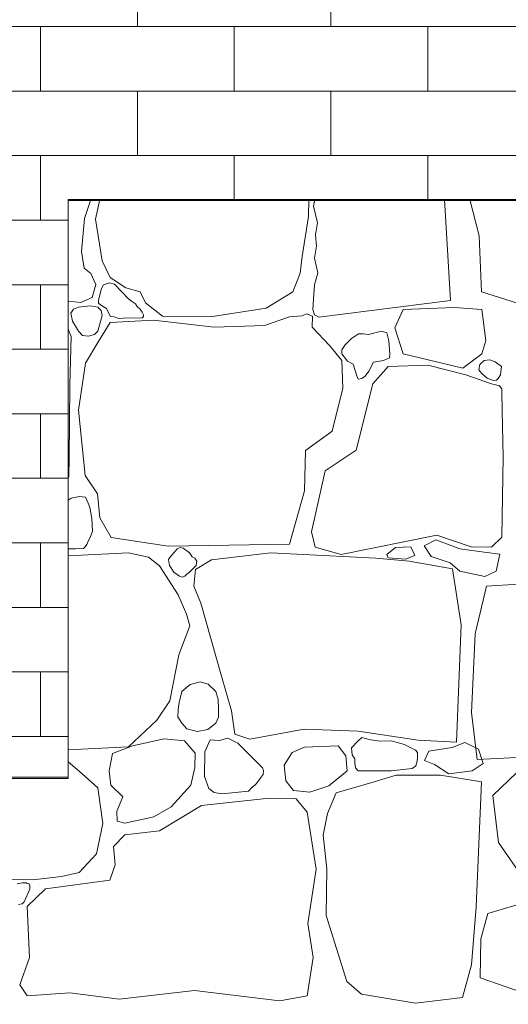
# Model space of a CAD drawing. Header units: millimetres. Extents: x 16408 to 141596, y -21057 to 26364.
# Tile 27 of 115: x 24740 to 25248, y -3564 to -2542. Entities that reach past the tile are written whole.
import ezdxf

# ---------------------------------------------------------------- set-up
doc = ezdxf.new("R2010")
doc.units = ezdxf.units.MM
doc.header["$MEASUREMENT"] = 0
doc.linetypes.add('Wipeout_Contour', pattern=[1000, 0, -1000])
doc.layers.add('0_Nr_pióra__102', color=7, linetype='Continuous', lineweight=5, true_color=0xcccccc)
doc.layers.add('_elementy3d_Nr_pióra__102', color=7, linetype='Continuous', lineweight=5, true_color=0xcccccc)
doc.layers.add('0_Nr_pióra__2', color=8, linetype='Continuous', lineweight=5)
doc.layers.add('_elementy3d_Nr_pióra__2', color=8, linetype='Continuous', lineweight=5)
doc.layers.add('_elementy3d', color=7, linetype='Continuous')

# ---------------------------------------------------------------- blocks, each defined once
blk = doc.blocks.new('*X2')
at = {"layer": '_elementy3d_Nr_pióra__102', "color": 254, "linetype": 'Continuous', "lineweight": 5, "true_color": 0xcccccc}
for p, q in [((24807.7, -2748.7), (24814.2, -2728.7)), ((24823.5, -2728.7), (24819.1, -2749.2)), ((25040.3, -2746.5), (25040.7, -2728.7)), ((25046.8, -2728.7), (25045.6, -2735.7)), ((25187.8, -2833.7), (25181.4, -2728.7)), ((25217.7, -2766.7), (25208, -2728.7)), ((25045.6, -2735.7), (25049.6, -2753.2)), ((24804.7, -2782.7), (24807.7, -2748.7)), ((24819.1, -2749.2), (24826, -2792.6)), ((25033.8, -2787.9), (25040.3, -2746.5)), ((25049.6, -2753.2), (25047.7, -2765.4)), ((25047.7, -2765.4), (25048.8, -2777.2)), ((25220, -2824.8), (25217.7, -2766.7)), ((25048.8, -2777.2), (25046.6, -2789.7)), ((24807.4, -2800), (24804.7, -2782.7)), ((25031.8, -2805.2), (25033.8, -2787.9)), ((25046.6, -2789.7), (25050, -2804.9)), ((24814.4, -2805.5), (24807.4, -2800)), ((24826, -2792.6), (24834.4, -2809.9)), ((24819.6, -2816.9), (24814.4, -2805.5)), ((24834.4, -2809.9), (24850.5, -2820.6)), ((25023.9, -2824.5), (25031.8, -2805.2)), ((25050, -2804.9), (25046.5, -2817.3)), ((24815.6, -2830.5), (24819.6, -2816.9)), ((24825.4, -2821.1), (24822.2, -2833.4)), ((24827.6, -2817.4), (24825.4, -2821.1)), ((24833.6, -2815.2), (24827.6, -2817.4)), ((24838.9, -2816.8), (24833.6, -2815.2)), ((24853.4, -2832.1), (24838.9, -2816.8)), ((24850.5, -2820.6), (24865.4, -2824.5)), ((25046.5, -2817.3), (25045.5, -2832.4)), ((24804, -2835.7), (24815.6, -2830.5)), ((24865.4, -2824.5), (24871.1, -2836.2)), ((24996.2, -2841.6), (25023.9, -2824.5)), ((25308.9, -2852.7), (25220, -2824.8)), ((24790.9, -2834.3), (24804, -2835.7)), ((24801.5, -2840.6), (24796.4, -2842.7)), ((24814.1, -2839.3), (24801.5, -2840.6)), ((24821.6, -2840.6), (24814.1, -2839.3)), ((24825.2, -2844), (24821.6, -2840.6)), ((24822.2, -2833.4), (24822.4, -2836.5)), ((24822.4, -2836.5), (24824.3, -2838.2)), ((24824.3, -2838.2), (24830.4, -2841.9)), ((24856.5, -2834.4), (24853.4, -2832.1)), ((24860.8, -2837.2), (24856.5, -2834.4)), ((24862.3, -2839.9), (24860.8, -2837.2)), ((24865.4, -2842.6), (24862.3, -2839.9)), ((24871.1, -2836.2), (24888.7, -2849.8)), ((24940.7, -2850.3), (24996.2, -2841.6)), ((25045.5, -2832.4), (25044.9, -2843)), ((25050.9, -2850.8), (25187.8, -2833.7)), ((25192, -2841), (25138.6, -2843)), ((25220.3, -2843), (25192, -2841)), ((24796.4, -2842.7), (24793.6, -2846.7)), ((24793.6, -2846.7), (24795.4, -2855.1)), ((24821.6, -2865.4), (24826.1, -2849.4)), ((24826.1, -2849.4), (24825.2, -2844)), ((24830.4, -2841.9), (24834.3, -2849.9)), ((24834.3, -2849.9), (24839.9, -2851.1)), ((24839.9, -2851.1), (24843.2, -2852.4)), ((24848.1, -2852.1), (24867.5, -2851.6)), ((24867.7, -2845.8), (24865.4, -2842.6)), ((24867.5, -2851.6), (24869, -2850.4)), ((24868.9, -2848.5), (24867.7, -2845.8)), ((24869, -2850.4), (24868.9, -2848.5)), ((24888.7, -2849.8), (24940.7, -2850.3)), ((25020.7, -2850.5), (24994.7, -2859.5)), ((25033.8, -2849.7), (25020.7, -2850.5)), ((25038.2, -2847.4), (25033.8, -2849.7)), ((25044.6, -2850.1), (25038.2, -2847.4)), ((25044.2, -2861.2), (25044.6, -2850.1)), ((25044.9, -2843), (25046.6, -2848.6)), ((25046.6, -2848.6), (25050.9, -2850.8)), ((25138.6, -2843), (25130, -2862)), ((25224.4, -2875.2), (25220.3, -2843)), ((24795.4, -2855.1), (24801.5, -2865.4)), ((24834.4, -2856.5), (24821.6, -2877.1)), ((24879.5, -2854), (24834.4, -2856.5)), ((24843.2, -2852.4), (24848.1, -2852.1)), ((24942.4, -2861.2), (24879.5, -2854)), ((24994.7, -2859.5), (24942.4, -2861.2)), ((25062.6, -2880.8), (25044.2, -2861.2)), ((25130, -2862), (25138.6, -2889.1)), ((24793.8, -2871), (24790.9, -2863.4)), ((24792.5, -2921.5), (24793.8, -2871)), ((24801.5, -2865.4), (24805.5, -2870)), ((24805.5, -2870), (24812, -2870.7)), ((24812, -2870.7), (24818.1, -2868.8)), ((24818.1, -2868.8), (24821.6, -2865.4)), ((25092.4, -2868.4), (25085.1, -2873)), ((25097, -2868.3), (25092.4, -2868.4)), ((25102.7, -2868.9), (25097, -2868.3)), ((25116.1, -2865.4), (25102.7, -2868.9)), ((25121.7, -2867.3), (25116.1, -2865.4)), ((25123.9, -2875.6), (25121.7, -2867.3)), ((24821.6, -2877.1), (24808.7, -2898.8)), ((25074.9, -2895.9), (25062.6, -2880.8)), ((25078.4, -2879.7), (25074.9, -2884.9)), ((25085.1, -2873), (25078.4, -2879.7)), ((25124.8, -2889.2), (25123.9, -2875.6)), ((25220.3, -2889.1), (25224.4, -2875.2)), ((25074.9, -2884.9), (25074.9, -2889.1)), ((25074.9, -2889.1), (25080.8, -2896.7)), ((25124.6, -2893.3), (25124.8, -2889.2)), ((25138.6, -2889.1), (25200.5, -2903.8)), ((25200.5, -2903.8), (25220.3, -2889.1)), ((24808.7, -2898.8), (24801.5, -2947.6)), ((25075.9, -2924.8), (25074.9, -2895.9)), ((25080.8, -2896.7), (25086.8, -2899.7)), ((25086.8, -2899.7), (25090.5, -2912)), ((25102.8, -2907.1), (25107.7, -2897.7)), ((25123, -2902.3), (25107.1, -2920.1)), ((25107.7, -2897.7), (25118.3, -2895.9)), ((25118.3, -2895.9), (25124.6, -2893.3)), ((25164.1, -2900.8), (25123, -2902.3)), ((25203.7, -2911), (25164.1, -2900.8)), ((25217.2, -2905.8), (25218.2, -2900)), ((25218.2, -2900), (25222.6, -2896)), ((25222.6, -2896), (25228.6, -2895.2)), ((25228.6, -2895.2), (25234.2, -2897.2)), ((25234.2, -2897.2), (25240.8, -2902.3)), ((25240.8, -2902.3), (25239.7, -2910.8)), ((25090.5, -2912), (25091.9, -2915.3)), ((25095.8, -2914.8), (25099.3, -2912.1)), ((25099.3, -2912.1), (25102.8, -2907.1)), ((25230.5, -2920.1), (25203.7, -2911)), ((25220.3, -2909.6), (25217.2, -2905.8)), ((25225.8, -2914.2), (25220.3, -2909.6)), ((25239.7, -2910.8), (25237.1, -2914.6)), ((24791.8, -2996.8), (24792.5, -2921.5)), ((25107.1, -2920.1), (25089.8, -2989)), ((25091.9, -2915.3), (25095.8, -2914.8)), ((25232.5, -2916.6), (25225.8, -2914.2)), ((25238.5, -2922.4), (25230.5, -2920.1)), ((25235.5, -2916.3), (25232.5, -2916.6)), ((25237.1, -2914.6), (25235.5, -2916.3)), ((25241.1, -2925.4), (25238.5, -2922.4)), ((25064.8, -2969.2), (25075.9, -2924.8)), ((25241.1, -2927.8), (25241.1, -2925.4)), ((25241.4, -2948.1), (25241.1, -2927.8)), ((24801.5, -2947.6), (24808.4, -3015.2)), ((25242.4, -2995.9), (25241.4, -2948.1)), ((25037.3, -2989.5), (25064.8, -2969.2)), ((25036.3, -3031.3), (25037.3, -2989.5)), ((25089.8, -2989), (25057.6, -3010.5)), ((24791.3, -3016.9), (24791.8, -2996.8)), ((25240.9, -3079.4), (25242.4, -2995.9)), ((24808.4, -3015.2), (24821.3, -3034.3)), ((25057.6, -3010.5), (25043.5, -3073.7)), ((24790.9, -3018.1), (24791.3, -3016.9)), ((24821.3, -3034.3), (24823.8, -3059.3)), ((25020.7, -3086.8), (25036.3, -3031.3)), ((24793.9, -3039), (24790.9, -3040.8)), ((24802.7, -3037), (24793.9, -3039)), ((24808.9, -3037.9), (24802.7, -3037)), ((24811.4, -3044), (24808.9, -3037.9)), ((24813.2, -3048.6), (24811.4, -3044)), ((24815.3, -3059.9), (24813.2, -3048.6)), ((24815.9, -3073.2), (24815.3, -3059.9)), ((24823.8, -3059.3), (24835.4, -3079.6)), ((24813.6, -3079.8), (24815.9, -3073.2)), ((25043.5, -3073.7), (25047.2, -3089.8)), ((24808.4, -3089.3), (24810.2, -3086.9)), ((24810.2, -3086.9), (24811.4, -3083.6)), ((24811.4, -3083.6), (24813.6, -3079.8)), ((24835.4, -3079.6), (24894.6, -3088.8)), ((24894.6, -3088.8), (25020.7, -3086.8)), ((25074.4, -3097.2), (25173.5, -3077.4)), ((25172.6, -3082.1), (25160.5, -3088.3)), ((25197.3, -3091.6), (25172.6, -3082.1)), ((25173.5, -3077.4), (25209.2, -3089.3)), ((25230.5, -3089.8), (25240.9, -3079.4)), ((24790.9, -3091.3), (24791.1, -3091.4)), ((24853.4, -3095.7), (24790.9, -3098.8)), ((24791.1, -3091.4), (24798.5, -3091.5)), ((24798.5, -3091.5), (24806.7, -3091.3)), ((24806.7, -3091.3), (24808.4, -3089.3)), ((24874.1, -3100.2), (24853.4, -3095.7)), ((24900.6, -3095.7), (24897, -3099.4)), ((24903.9, -3091.5), (24900.6, -3095.7)), ((24907.1, -3090.1), (24903.9, -3091.5)), ((24910.2, -3090.8), (24907.1, -3090.1)), ((24916.7, -3095.7), (24910.2, -3090.8)), ((24919.4, -3099.7), (24916.7, -3095.7)), ((25000.9, -3095.7), (24939.7, -3102.9)), ((25110.1, -3101.2), (25000.9, -3095.7)), ((25047.2, -3089.8), (25074.4, -3097.2)), ((25121.7, -3097.5), (25130.8, -3090.1)), ((25130.8, -3090.1), (25146.7, -3089.5)), ((25146.7, -3089.5), (25150.8, -3098.3)), ((25160.5, -3088.3), (25167.6, -3099.5)), ((25222.7, -3095.1), (25197.3, -3091.6)), ((25209.2, -3089.3), (25230.5, -3089.8)), ((25239.1, -3096.9), (25222.7, -3095.1)), ((25235.3, -3114.8), (25239.1, -3096.9)), ((24885.5, -3109.1), (24874.1, -3100.2)), ((24897, -3099.4), (24894.9, -3102.7)), ((24894.9, -3102.7), (24896, -3108.9)), ((24922.4, -3101.2), (24919.4, -3099.7)), ((24924.3, -3104.4), (24922.4, -3101.2)), ((24939.7, -3102.9), (24923.1, -3112.8)), ((24923.7, -3108.7), (24924.3, -3104.4)), ((25145, -3104.4), (25110.1, -3101.2)), ((25123.2, -3100.7), (25121.7, -3097.5)), ((25141.1, -3102.2), (25123.2, -3100.7)), ((25150.8, -3098.3), (25141.1, -3102.2)), ((25189.8, -3112.3), (25145, -3104.4)), ((25167.6, -3099.5), (25187.3, -3106)), ((25187.3, -3106), (25197.6, -3114.8)), ((24905, -3139.1), (24885.5, -3109.1)), ((24896, -3108.9), (24900.6, -3115.6)), ((24900.6, -3115.6), (24906.2, -3120)), ((24914, -3117.8), (24916.7, -3115.6)), ((24916.7, -3115.6), (24923.7, -3108.7)), ((24923.1, -3112.8), (24921.4, -3130.4)), ((25198.8, -3170.5), (25189.8, -3112.3)), ((25197.6, -3114.8), (25223.5, -3120.1)), ((25223.5, -3120.1), (25235.3, -3114.8)), ((24906.2, -3120), (24909, -3120.8)), ((24909, -3120.8), (24911.9, -3119.9)), ((24911.9, -3119.9), (24914, -3117.8)), ((25269.9, -3127.4), (25225.1, -3130.1)), ((24921.4, -3130.4), (24928.4, -3148)), ((25225.1, -3130.1), (25213.4, -3179.9)), ((24913.7, -3159.4), (24905, -3139.1)), ((24928.4, -3148), (24949.9, -3223.8)), ((24917.2, -3171.3), (24913.7, -3159.4)), ((24905.8, -3201.7), (24917.2, -3171.3)), ((25194.1, -3292.1), (25198.8, -3170.5)), ((25213.4, -3179.9), (25209.5, -3261.3)), ((24896.4, -3249.3), (24905.8, -3201.7)), ((24927.9, -3229.4), (24917.6, -3232.3)), ((24936.1, -3231.9), (24927.9, -3229.4)), ((24949.9, -3223.8), (24960.3, -3259.5)), ((24908.9, -3239.5), (24906.1, -3251.1)), ((24917.6, -3232.3), (24908.9, -3239.5)), ((24944.1, -3239.5), (24936.1, -3231.9)), ((24946.4, -3248), (24944.1, -3239.5)), ((24883, -3269.4), (24896.4, -3249.3)), ((24946.7, -3257.4), (24946.4, -3248)), ((24904.9, -3258.4), (24904.8, -3265.9)), ((24906.1, -3251.1), (24904.9, -3258.4)), ((24946.7, -3266.4), (24946.7, -3257.4)), ((24960.3, -3259.5), (24963.7, -3284)), ((24853.4, -3297.1), (24883, -3269.4)), ((24904.8, -3265.9), (24908.9, -3272.6)), ((24944.1, -3272.6), (24946.7, -3266.4)), ((25209.5, -3261.3), (25215.5, -3310.3)), ((24908.9, -3272.6), (24914.1, -3278.2)), ((24914.1, -3278.2), (24925.2, -3281)), ((24925.2, -3281), (24935.9, -3278.9)), ((24935.9, -3278.9), (24944.1, -3272.6)), ((24979.3, -3289.2), (25035.8, -3278.8)), ((25035.8, -3278.8), (25092, -3280.8)), ((25092, -3280.8), (25154.2, -3290.2)), ((24890.4, -3288.9), (24857.5, -3295.9)), ((24911.5, -3290.7), (24890.4, -3288.9)), ((24922.6, -3303.5), (24911.5, -3290.7)), ((24938.2, -3289.9), (24932.7, -3302.3)), ((24947.9, -3290.3), (24938.2, -3289.9)), ((24956.6, -3288), (24947.9, -3290.3)), ((24967, -3293.1), (24956.6, -3288)), ((24963.7, -3284), (24979.3, -3289.2)), ((25092, -3290.9), (25085.1, -3298.1)), ((25095.6, -3287.5), (25092, -3290.9)), ((25103.4, -3289.4), (25095.6, -3287.5)), ((25114.1, -3291.1), (25103.4, -3289.4)), ((25126.2, -3290.9), (25114.1, -3291.1)), ((25139.9, -3294.5), (25126.2, -3290.9)), ((25154.2, -3290.2), (25194.1, -3292.1)), ((24790.9, -3300.3), (24853.4, -3297.1)), ((24857.5, -3295.9), (24836.9, -3304)), ((24992.7, -3318.9), (24967, -3293.1)), ((25036.3, -3297.3), (25023.4, -3302.8)), ((25071, -3295.9), (25036.3, -3297.3)), ((25079.1, -3306.5), (25071, -3295.9)), ((25085.1, -3298.1), (25085.7, -3305.2)), ((25145.8, -3297.8), (25139.9, -3294.5)), ((25151.4, -3300.5), (25145.8, -3297.8)), ((25153.5, -3302.9), (25151.4, -3300.5)), ((25160.6, -3311.2), (25165.3, -3301.4)), ((25165.3, -3301.4), (25189.5, -3297.8)), ((25189.5, -3297.8), (25202.5, -3292.4)), ((25202.5, -3292.4), (25216.9, -3299.6)), ((25216.9, -3299.6), (25221.6, -3314.4)), ((24836.9, -3304), (24833.2, -3322)), ((24922.4, -3318.4), (24922.6, -3303.5)), ((24932.7, -3302.3), (24932.3, -3327.8)), ((25023.4, -3302.8), (25015.1, -3316.2)), ((25080.5, -3322.1), (25079.1, -3306.5)), ((25085.7, -3305.2), (25088.6, -3309.4)), ((25088.6, -3309.4), (25088.5, -3313.7)), ((25151.9, -3316.8), (25153, -3311.9)), ((25153, -3311.9), (25153.5, -3308)), ((25153.5, -3308), (25153.5, -3302.9)), ((25171, -3315.5), (25160.6, -3311.2)), ((25215.5, -3310.3), (25304.2, -3305.8)), ((24802.2, -3322.4), (24790.9, -3312.5)), ((24833.2, -3322), (24835.2, -3337)), ((24918.1, -3336.8), (24922.4, -3318.4)), ((24993.7, -3321.5), (24992.7, -3318.9)), ((24993.1, -3325.7), (24993.7, -3321.5)), ((25015.1, -3316.2), (25016.7, -3332.3)), ((25061.3, -3337.5), (25080.5, -3322.1)), ((25088.5, -3313.7), (25089, -3318.8)), ((25089, -3318.8), (25092, -3322.1)), ((25092, -3322.1), (25126.2, -3322.1)), ((25126.2, -3322.1), (25148, -3319.4)), ((25148, -3319.4), (25151.9, -3316.8)), ((25186.2, -3324.9), (25171, -3315.5)), ((25210.4, -3322), (25186.2, -3324.9)), ((25221.6, -3314.4), (25210.4, -3322)), ((25264.9, -3315.8), (25231.6, -3347.5)), ((24821.6, -3339.7), (24802.2, -3322.4)), ((24932.3, -3327.8), (24936.8, -3340.3)), ((24986, -3335.5), (24990.2, -3329.9)), ((24990.2, -3329.9), (24993.1, -3325.7)), ((25016.7, -3332.3), (25024.7, -3342.4)), ((25131.4, -3326.3), (25108.6, -3333.3)), ((25154.4, -3326.3), (25131.4, -3326.3)), ((25177.5, -3326.3), (25154.4, -3326.3)), ((25220.1, -3333.4), (25177.5, -3326.3)), ((24826.8, -3376.6), (24821.6, -3339.7)), ((24835.2, -3337), (24847.6, -3349.1)), ((24897.6, -3359.5), (24918.1, -3336.8)), ((24936.8, -3340.3), (24942.5, -3344.5)), ((24978.1, -3343.2), (24981.9, -3339)), ((24981.8, -3339.2), (24986, -3335.5)), ((25024.7, -3342.4), (25041.7, -3344.2)), ((25041.7, -3344.2), (25061.3, -3337.5)), ((25084.6, -3340.2), (25069.2, -3344.8)), ((25108.6, -3333.3), (25084.6, -3340.2)), ((25214.4, -3463), (25220.1, -3333.4)), ((24847.6, -3349.1), (24841.4, -3363.7)), ((24996.4, -3350.6), (24929.1, -3358)), ((24942.5, -3344.5), (24950.4, -3345.9)), ((24950.4, -3345.9), (24978.1, -3343.2)), ((25027.4, -3351.1), (24996.4, -3350.6)), ((25038.8, -3364.9), (25027.4, -3351.1)), ((25069.2, -3344.8), (25060.2, -3366.3)), ((25231.6, -3347.5), (25237.5, -3396.5)), ((24879.8, -3369.7), (24897.6, -3359.5)), ((24929.1, -3358), (24885.7, -3384.3)), ((24841.4, -3363.7), (24841.6, -3374.1)), ((24849.6, -3376.4), (24879.8, -3369.7)), ((25048.4, -3423.9), (25038.8, -3364.9)), ((25060.2, -3366.3), (25055.6, -3388.9)), ((24820.1, -3408.1), (24826.8, -3376.6)), ((24841.6, -3374.1), (24849.6, -3376.4)), ((24849.6, -3388.5), (24837.9, -3400.4)), ((24885.7, -3384.3), (24849.6, -3388.5)), ((25055.6, -3388.9), (25059.5, -3423.7)), ((24837.9, -3400.4), (24839.6, -3419.7)), ((25237.5, -3396.5), (25264.9, -3435.8)), ((24802.2, -3427.4), (24820.1, -3408.1)), ((24839.6, -3419.7), (24833.9, -3435.3)), ((25039.8, -3480.4), (25048.4, -3423.9)), ((25059.5, -3423.7), (25058.6, -3472.2)), ((24712.3, -3433.8), (24754.2, -3435.1)), ((24754.2, -3435.1), (24783.7, -3431.6)), ((24783.7, -3431.6), (24802.2, -3427.4)), ((24742.9, -3438.2), (24737.8, -3439.2)), ((24747, -3438.3), (24742.9, -3438.2)), ((24748.3, -3438.8), (24747, -3438.3)), ((24767.1, -3444.5), (24748.2, -3462.8)), ((24750.3, -3439.1), (24748.3, -3438.8)), ((24750.9, -3441.5), (24750.3, -3439.1)), ((24751, -3444.9), (24750.9, -3441.5)), ((24833.9, -3435.3), (24767.1, -3444.5)), ((24745.2, -3457.8), (24751, -3444.9)), ((25282.1, -3453.4), (25226.6, -3470)), ((24739.2, -3460.6), (24743, -3460.1)), ((24743, -3460.1), (24745.2, -3457.8)), ((24748.2, -3462.8), (24750.5, -3515.8)), ((25209.7, -3523.2), (25214.4, -3463)), ((25058.6, -3472.2), (25080.1, -3540.8)), ((25226.6, -3470), (25219.1, -3496.4)), ((25045, -3515.8), (25039.8, -3480.4)), ((25219.1, -3496.4), (25218.6, -3536.8)), ((24750.5, -3515.8), (24740.6, -3544)), ((25038.8, -3555.7), (25045, -3515.8)), ((25200.3, -3557.2), (25209.7, -3523.2)), ((25218.6, -3536.8), (25282.1, -3558.9)), ((24740.6, -3544), (24748.2, -3555.7)), ((25080.1, -3540.8), (25095.5, -3553.7)), ((24748.2, -3555.7), (24792.6, -3552.5)), ((24792.6, -3552.5), (24843.6, -3558.9)), ((24843.6, -3558.9), (24921.9, -3550)), ((24921.9, -3550), (25010.5, -3560.6)), ((25010.5, -3560.6), (25038.8, -3555.7)), ((25095.5, -3553.7), (25151.5, -3563.1)), ((25151.5, -3563.1), (25200.3, -3557.2))]:
    blk.add_line(p, q, dxfattribs=at)
for p in [(24815.6, -2830.5), (25238.5, -2922.4), (24916.7, -3115.6)]:
    blk.add_point(p, dxfattribs=at)
blk = doc.blocks.new('Wypełnienie_1_1', base_point=(0, 0))
at = {"color": 254, "linetype": 'Wipeout_Contour', "lineweight": 0, "ltscale": 278566.341843}
blk.add_wipeout([(18435.9, -4578.7), (18435.9, -5378.7), (19256.7, -5392.8), (22737.1, -5500), (26160.9, -5540.6), (26160.9, -2728.7), (24790.9, -2728.7), (24790.9, -3328.7), (23690.9, -3328.7), (23690.9, -4018.5), (22605.8, -4018.5), (22605.8, -4578.7)], dxfattribs=at).dxf.layer = '_elementy3d'
at = {"layer": '_elementy3d_Nr_pióra__2', "color": 8, "linetype": 'Continuous', "lineweight": 5, "flags": 128}
blk.add_lwpolyline([(18435.9, -4578.7), (18435.9, -5378.7), (19256.7, -5392.8), (22737.1, -5500), (26160.9, -5540.6), (26160.9, -2728.7), (24790.9, -2728.7), (24790.9, -3328.7), (23690.9, -3328.7), (23690.9, -4018.5), (22605.8, -4018.5), (22605.8, -4578.7)], close=True, dxfattribs=at)
at = {"layer": '_elementy3d_Nr_pióra__102', "color": 254, "linetype": 'Continuous', "lineweight": 5, "true_color": 0xcccccc}
blk.add_blockref('*X2', (0, 0), dxfattribs=at)

msp = doc.modelspace()

# ---------------------------------------------------------------- block references
at = {"layer": '_elementy3d_Nr_pióra__102', "color": 254, "linetype": 'Continuous', "lineweight": 5, "true_color": 0xcccccc}
msp.add_blockref('Wypełnienie_1_1', (0, 0), dxfattribs=at)

# ---------------------------------------------------------------- next in the draw order: hatches: boundary and pattern name
at = {"layer": '0_Nr_pióra__102', "linetype": 'Continuous', "lineweight": 5, "true_color": 0xcccccc}
h = msp.add_hatch(dxfattribs=at)
h.set_pattern_fill('Cegła___wiązanie_pospoli_05', color=254, style=0, pattern_type=2)
h.set_pattern_definition([(0, (24360.08, -3018.345), (0, 67), []), (90, (24360.08, -3018.34), (-201, 0), [67, -67]), (90, (24460.58, -2951.34), (-201, 0), [67, -201, 67, -67]), (90, (24410.33, -2817.34), (-100.5, 0), [67, -335])])
h.paths.add_polyline_path([(22550.4, -3216.2), (22816.3, -3407.6), (22816.3, -4019.8), (22836.3, -4019.8), (22836.3, -3421.7), (23690.9, -4019.8), (23690.9, -3330), (24790.9, -3330), (24790.9, -2730), (26160.9, -2730), (26160.8, -2266.1), (26101.1, -2266.1), (26101.1, -2016.9), (24851.1, -2016.9), (24851.1, -2250.6), (24789.7, -2250.6), (24790, -2213.3), (24759.7, -2213.6), (24759.7, -2016.9), (24457.5, -2016.9), (24457.2, -2210.1), (24427.2, -2210.4), (24427.2, -2178.2), (24121.1, -2178.2), (24121.1, -2351.2), (23821.1, -2351.2), (23821.1, -2524.2), (23521.1, -2524.2), (23521.1, -2697.2), (23221.1, -2697.2), (23221.1, -2870.2), (23148.4, -2870.2), (23148.4, -3049.6), (23118.4, -3049.6), (23118.4, -2870.2), (23093, -2870.2), (23093, -3049.6), (23063, -3049.6), (23063, -2870.2), (22921.1, -2870.2), (22921.1, -3043.2), (22621.1, -3043.2), (22621.1, -3216.2)])

# ---------------------------------------------------------------- next in the draw order: linework, layer by layer
at = {"layer": '0_Nr_pióra__2', "color": 8, "linetype": 'Continuous', "lineweight": 5, "flags": 128}
msp.add_lwpolyline([(23690.9, -3330), (24790.9, -3330), (24790.9, -2730), (26160.9, -2730), (26160.8, -2266.1)], dxfattribs=at)

doc.saveas('drawing.dxf')
